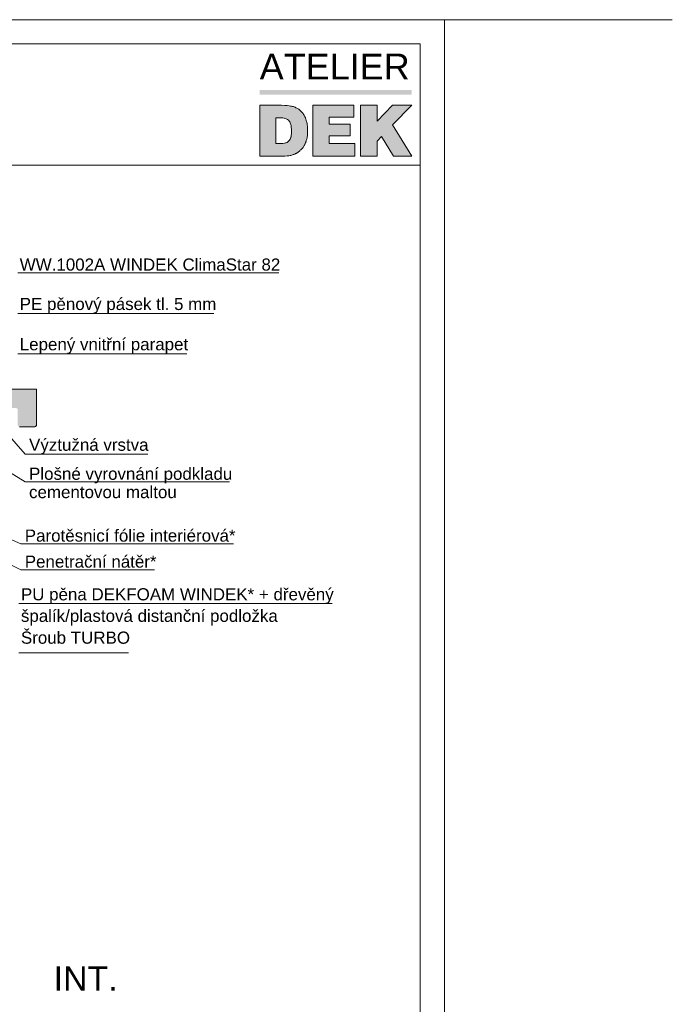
# Model space of a CAD drawing. Header units: millimetres. Extents: x -456324 to -444643, y 41194 to 44766.
# Tile 14 of 23: x -454271 to -453598, y 42592 to 43606. Entities that reach past the tile are written whole.
import ezdxf
from ezdxf.xclip import XClip

# ---------------------------------------------------------------- set-up
doc = ezdxf.new("R2010")
doc.units = ezdxf.units.MM
doc.header["$MEASUREMENT"] = 0
doc.header["$XCLIPFRAME"] = 0
for name, color, linetype in [('POHLED ZÁPADNÍ_1__K EXPEDICI', 7, 'Continuous'), ('POHLED ZÁPADNÍ_1_DEK_KÓTY', 7, 'Continuous'), ('POHLED ZÁPADNÍ_1_DEK_POPIS', 7, 'Continuous'), ('POHLED ZÁPADNÍ_1_DEK_SLABA', 7, 'Continuous'), ('POHLED ZÁPADNÍ_1_DEK_ŠRAFY', 7, 'Continuous'), ('POHLED ZÁPADNÍ_1_moje-rastr-pozn', 7, 'Continuous')]:
    doc.layers.add(name, color=color, linetype=linetype)
doc.styles.add('GENEROVANÝ_STYL_1', font='txt')
doc.styles.add('GENEROVANÝ_STYL_2', font='txt')

# ---------------------------------------------------------------- blocks, each defined once
blk = doc.blocks.new('Kresba_1_1', base_point=(-458293.8, 41579.2))
at = {"layer": 'POHLED ZÁPADNÍ_1_DEK_POPIS', "linetype": 'Continuous', "lineweight": 18}
for color, points in [(40, [(-453866.4, 43533.6), (-454023.2, 43533.6), (-454023.2, 43529.1), (-453866.4, 43529.1)]), (6, [(-453968.4, 43518.1), (-453968.4, 43465.4), (-453924.9, 43465.4), (-453924.9, 43478.5), (-453951.5, 43478.5), (-453951.5, 43486.5), (-453929.9, 43486.5), (-453929.9, 43498.6), (-453951.5, 43498.6), (-453951.5, 43505.6), (-453926, 43505.6), (-453926, 43518.1)]), (6, [(-453919.1, 43518.1), (-453919.1, 43465.4), (-453902, 43465.4), (-453902, 43481.1), (-453897.6, 43485.8), (-453885.2, 43465.4), (-453866.4, 43465.4), (-453886.2, 43497.7), (-453866.4, 43518.1), (-453886.3, 43518.1), (-453902.2, 43501.5), (-453902, 43518.1)])]:
    blk.add_hatch(color=color, dxfattribs=at).paths.add_polyline_path(points)
h = blk.add_hatch(color=6, dxfattribs=at)
h.paths.add_polyline_path([(-454023.2, 43465.4), (-453997.3, 43465.4), (-453994.7, 43465.8), (-453993.2, 43466), (-453991.9, 43466.2), (-453991, 43466.4), (-453990.2, 43466.6), (-453989.3, 43466.8), (-453988.7, 43467.1), (-453988, 43467.3), (-453987.4, 43467.5), (-453986.9, 43467.7), (-453986.5, 43468), (-453986.1, 43468.2), (-453985.7, 43468.4), (-453985.2, 43468.6), (-453984.8, 43468.8), (-453984.4, 43469), (-453983.7, 43469.5), (-453983.1, 43469.9), (-453982.6, 43470.3), (-453982.2, 43470.8), (-453981.8, 43471.2), (-453981.3, 43471.6), (-453980.9, 43472), (-453980.5, 43472.5), (-453979.8, 43473.1), (-453979.2, 43473.8), (-453978.5, 43474.6), (-453978.1, 43475.3), (-453977.7, 43475.9), (-453977.2, 43476.6), (-453977, 43477), (-453976.8, 43477.5), (-453976.6, 43477.9), (-453976.3, 43478.3), (-453976.1, 43478.8), (-453975.9, 43479.2), (-453975.7, 43479.8), (-453975.5, 43480.5), (-453975.3, 43481.1), (-453975.1, 43481.8), (-453974.8, 43482.4), (-453974.6, 43483.3), (-453974.4, 43484.2), (-453974.2, 43485.2), (-453974, 43487), (-453973.8, 43489.8), (-453973.8, 43495.2), (-453974, 43496.3), (-453974.2, 43497.8), (-453974.4, 43499.3), (-453974.6, 43500.4), (-453974.8, 43501.2), (-453975.1, 43502.1), (-453975.3, 43502.7), (-453975.5, 43503.4), (-453975.7, 43504), (-453975.9, 43504.7), (-453976.1, 43505.4), (-453976.6, 43506.2), (-453977, 43507.1), (-453977.4, 43507.7), (-453977.9, 43508.6), (-453978.5, 43509.4), (-453979.2, 43510.3), (-453980, 43511.2), (-453980.9, 43512), (-453981.8, 43512.9), (-453983, 43514), (-453984.2, 43514.6), (-453985, 43515.1), (-453985.9, 43515.5), (-453986.7, 43515.9), (-453987.8, 43516.3), (-453988.5, 43516.6), (-453989.5, 43516.8), (-453990.4, 43517), (-453991.5, 43517.2), (-453992.8, 43517.4), (-453994.8, 43517.7), (-453997.3, 43517.9), (-454000.7, 43518.1), (-454023.2, 43518.1)])
h.paths.add_polyline_path([(-453999.3, 43478.7), (-454006.4, 43478.7), (-454006.4, 43504.9), (-453999.5, 43504.9), (-453998, 43504.7), (-453997.1, 43504.5), (-453995.8, 43504), (-453994.5, 43503.4), (-453993.4, 43502.5), (-453992.6, 43501.4), (-453992.1, 43500.8), (-453991.7, 43499.9), (-453991.3, 43498.8), (-453991, 43498.2), (-453990.8, 43497.1), (-453990.6, 43495.6), (-453990.4, 43492.9), (-453990.4, 43489.7), (-453990.6, 43486.5), (-453990.8, 43485.6), (-453991.1, 43485), (-453991.3, 43484.4), (-453991.5, 43483.7), (-453991.9, 43482.9), (-453992.4, 43482.2), (-453992.8, 43481.6), (-453993.4, 43480.9), (-453994.3, 43480.3), (-453995, 43479.8), (-453995.8, 43479.4), (-453996.5, 43479.2), (-453997.7, 43479)], flags=0)
at = {"layer": 'POHLED ZÁPADNÍ_1_DEK_ŠRAFY', "linetype": 'Continuous', "lineweight": 18}
blk.add_hatch(color=3, dxfattribs=at).paths.add_polyline_path([(-454555.6, 43206), (-454274.6, 43206, -0.409528), (-454272.7, 43204.1), (-454272.7, 43188.6, 0.414214), (-454270.8, 43186.7), (-454255.3, 43186.7, 0.414214), (-454253.4, 43188.6), (-454253.4, 43225.4), (-454422, 43225.4), (-454555.6, 43225.4)])
at = {"layer": 'POHLED ZÁPADNÍ_1__K EXPEDICI', "color": 3, "linetype": 'Continuous', "lineweight": 18, "flags": 128}
blk.add_lwpolyline([(-455317.7, 43606.2), (-453832.7, 43606.2), (-453832.7, 41506.2), (-455317.7, 41506.2)], close=True, dxfattribs=at)
at = {"layer": 'POHLED ZÁPADNÍ_1_DEK_KÓTY', "color": 6, "linetype": 'Continuous', "lineweight": 18}
for p, q in [((-454272.7, 43345.3), (-454003.3, 43345.3)), ((-454272.7, 43303.4), (-454070.5, 43303.4)), ((-454272.7, 43261.9), (-454098.5, 43261.9)), ((-454549.1, 43189.9), (-454269.5, 43066)), ((-454358, 43186.4), (-454265.1, 43129.9)), ((-454296.9, 43194.8), (-454265.1, 43158.3)), ((-454536.6, 43171.6), (-454269.5, 43039.2)), ((-454265.1, 43158.3), (-454263.1, 43158.3)), ((-454263.1, 43158.3), (-454138.7, 43158.3)), ((-454265.1, 43129.9), (-454263.1, 43129.9)), ((-454263.1, 43129.9), (-454054.2, 43129.9)), ((-454269.5, 43066), (-454267.5, 43066)), ((-454267.5, 43066), (-454050.3, 43066)), ((-454269.5, 43039.2), (-454267.5, 43039.2)), ((-454267.5, 43039.2), (-454131.7, 43039.2)), ((-454271.5, 43004.5), (-453948.6, 43004.5)), ((-454271.5, 42953.7), (-454158.6, 42953.7))]:
    blk.add_line(p, q, dxfattribs=at)
at = {"layer": 'POHLED ZÁPADNÍ_1_DEK_POPIS', "color": 6, "linetype": 'Continuous', "lineweight": 18}
blk.add_line((-455292.7, 43456.2), (-453857.7, 43456.2), dxfattribs=at)
at = {"layer": 'POHLED ZÁPADNÍ_1_DEK_POPIS', "color": 6, "linetype": 'Continuous', "lineweight": 18, "flags": 128}
for points in [[(-455292.7, 43581.2), (-453857.7, 43581.2), (-453857.7, 41531.2), (-455292.7, 41531.2)], [(-454023.2, 43518.1), (-454023.2, 43465.4), (-453997.3, 43465.4), (-453994.7, 43465.8), (-453993.2, 43466), (-453991.9, 43466.2), (-453991, 43466.4), (-453990.2, 43466.6), (-453989.3, 43466.8), (-453988.7, 43467.1), (-453988, 43467.3), (-453987.4, 43467.5), (-453986.9, 43467.7), (-453986.5, 43468), (-453986.1, 43468.2), (-453985.7, 43468.4), (-453985.2, 43468.6), (-453984.8, 43468.8), (-453984.4, 43469), (-453983.7, 43469.5), (-453983.1, 43469.9), (-453982.6, 43470.3), (-453982.2, 43470.8), (-453981.8, 43471.2), (-453981.3, 43471.6), (-453980.9, 43472), (-453980.5, 43472.5), (-453979.8, 43473.1), (-453979.2, 43473.8), (-453978.5, 43474.6), (-453978.1, 43475.3), (-453977.7, 43475.9), (-453977.2, 43476.6), (-453977, 43477), (-453976.8, 43477.5), (-453976.6, 43477.9), (-453976.3, 43478.3), (-453976.1, 43478.8), (-453975.9, 43479.2), (-453975.7, 43479.8), (-453975.5, 43480.5), (-453975.3, 43481.1), (-453975.1, 43481.8), (-453974.8, 43482.4), (-453974.6, 43483.3), (-453974.4, 43484.2), (-453974.2, 43485.2), (-453974, 43487), (-453973.8, 43489.8), (-453973.8, 43493.7), (-453973.8, 43495.2), (-453974, 43496.3), (-453974.2, 43497.8), (-453974.4, 43499.3), (-453974.6, 43500.4), (-453974.8, 43501.2), (-453975.1, 43502.1), (-453975.3, 43502.7), (-453975.5, 43503.4), (-453975.7, 43504), (-453975.9, 43504.7), (-453976.1, 43505.4), (-453976.6, 43506.2), (-453977, 43507.1), (-453977.4, 43507.7), (-453977.9, 43508.6), (-453978.5, 43509.4), (-453979.2, 43510.3), (-453980, 43511.2), (-453980.9, 43512), (-453981.8, 43512.9), (-453983, 43514), (-453984.2, 43514.6), (-453985, 43515.1), (-453985.9, 43515.5), (-453986.7, 43515.9), (-453987.8, 43516.3), (-453988.5, 43516.6), (-453989.5, 43516.8), (-453990.4, 43517), (-453991.5, 43517.2), (-453992.8, 43517.4), (-453994.8, 43517.7), (-453997.3, 43517.9), (-454000.7, 43518.1)], [(-453968.4, 43518.1), (-453968.4, 43465.4), (-453924.9, 43465.4), (-453924.9, 43478.5), (-453951.5, 43478.5), (-453951.5, 43486.5), (-453929.9, 43486.5), (-453929.9, 43498.6), (-453951.5, 43498.6), (-453951.5, 43505.6), (-453926, 43505.6), (-453926, 43518.1)], [(-453919.1, 43518.1), (-453919.1, 43465.4), (-453902, 43465.4), (-453902, 43481.1), (-453897.6, 43485.8), (-453885.2, 43465.4), (-453866.4, 43465.4), (-453886.2, 43497.7), (-453866.4, 43518.1), (-453886.3, 43518.1), (-453902.2, 43501.5), (-453902, 43518.1)]]:
    blk.add_lwpolyline(points, close=True, dxfattribs=at)
blk.add_lwpolyline([(-454006.4, 43504.9), (-454006.4, 43478.7), (-453999.3, 43478.7), (-453997.7, 43479), (-453996.5, 43479.2), (-453995.8, 43479.4), (-453995, 43479.8), (-453994.3, 43480.3), (-453993.4, 43480.9), (-453992.8, 43481.6), (-453992.4, 43482.2), (-453991.9, 43482.9), (-453991.5, 43483.7), (-453991.3, 43484.4), (-453991.1, 43485), (-453990.8, 43485.6), (-453990.6, 43486.5), (-453990.4, 43489.7), (-453990.4, 43492.9), (-453990.6, 43495.6), (-453990.8, 43497.1), (-453991, 43498.2), (-453991.3, 43498.8), (-453991.7, 43499.9), (-453992.1, 43500.8), (-453992.6, 43501.4), (-453993.4, 43502.5), (-453994.5, 43503.4), (-453995.8, 43504), (-453997.1, 43504.5), (-453998, 43504.7), (-453999.5, 43504.9), (-454006.4, 43504.9)], dxfattribs=at)
at = {"layer": 'POHLED ZÁPADNÍ_1_DEK_SLABA', "color": 153, "linetype": 'Continuous', "lineweight": 18}
for p, q in [((-454562.6, 43225.4), (-454253.4, 43225.3)), ((-454253.4, 43225.4), (-454253.4, 43188.6)), ((-454255.3, 43186.7), (-454270.8, 43186.7))]:
    blk.add_line(p, q, dxfattribs=at)
blk.add_arc((-454255.3, 43188.6), 1.93, 270, 0, dxfattribs=at)
at = {"layer": 'POHLED ZÁPADNÍ_1_moje-rastr-pozn', "color": 241, "linetype": 'Continuous', "lineweight": 18}
blk.add_line((-456324.5, 43606.2), (-453597.6, 43606.2), dxfattribs=at)
at = {"layer": 'POHLED ZÁPADNÍ_1_DEK_KÓTY', "color": 180, "linetype": 'Continuous', "lineweight": 18, "insert": (-454270.7, 43360.1), "char_height": 12.5, "attachment_point": 1, "style": 'GENEROVANÝ_STYL_1'}
blk.add_mtext('\\A1;{\\pql;\\fArial|b0|i0|c238|p38;WW.1002A WINDEK ClimaStar 82}', dxfattribs=at)
at = {"layer": 'POHLED ZÁPADNÍ_1_DEK_KÓTY', "color": 6, "linetype": 'Continuous', "lineweight": 18, "style": 'GENEROVANÝ_STYL_1'}
for s, insert, char_height, attachment_point in [('\\A1;{\\pql;\\fArial|b0|i0|c238|p38;PE pěnový pásek tl. 5 mm}', (-454270.7, 43319.5), 12.5, 1), ('\\A1;{\\pql;\\fArial|b0|i0|c238|p38;Lepený vnitřní parapet}', (-454270.7, 43278), 12.5, 1), ('\\A1;{\\pql;\\fArial|b0|i0|c238|p38;Výztužná vrstva}', (-454261.1, 43174.4), 12.5, 1), ('\\A1;{\\pql;\\fArial|b0|i0|c238|p38;Parotěsnicí fólie interiérová*}', (-454265.5, 43080.8), 12.5, 1), ('\\A1;{\\pql;\\fArial|b0|i0|c238|p38;Penetrační nátěr*}', (-454265.5, 43054), 12.5, 1), ('\\A1;{\\pql;\\fArial|b0|i0|c238|p38;Šroub TURBO}', (-454269.5, 42975.6), 12.5, 1), ('\\A1;{\\pql;\\fArial|b0|i0|c238|p38;INT.}', (-454235.7, 42605.6), 25, 7)]:
    blk.add_mtext(s, dxfattribs=dict(at, insert=insert, char_height=char_height, attachment_point=attachment_point))
at = {"layer": 'POHLED ZÁPADNÍ_1_DEK_KÓTY', "color": 6, "linetype": 'Continuous', "lineweight": 18, "char_height": 12.5, "attachment_point": 1, "style": 'GENEROVANÝ_STYL_1'}
for s, insert, width, line_spacing_factor in [('\\A1;{\\pql;\\fArial|b0|i0|c238|p38;Plošné vyrovnání podkladu \\fArial|b0|i0|c238|p38;cementovou maltou}', (-454261.1, 43144.5), 216.593, 0.905652), ('\\A1;{\\pql;\\fArial|b0|i0|c238|p38;PU pěna DEKFOAM WINDEK* + dřevěný \\fArial|b0|i0|c238|p38;špalík/plastová distanční podložka}', (-454269.5, 43020.3), 331.767, 1.064316)]:
    blk.add_mtext(s, dxfattribs=dict(at, insert=insert, width=width, line_spacing_factor=line_spacing_factor))
at = {"layer": 'POHLED ZÁPADNÍ_1_DEK_POPIS', "color": 6, "linetype": 'Continuous', "lineweight": 18, "insert": (-454023.2, 43571.2), "char_height": 26.576, "attachment_point": 1, "style": 'GENEROVANÝ_STYL_2'}
blk.add_mtext('\\A1;{\\pql;\\fSwis721 BT|b0|i0|c238|p38;ATELIER}', dxfattribs=at)

msp = doc.modelspace()

# ---------------------------------------------------------------- block references
at = {"color": 9, "linetype": 'Continuous', "lineweight": 13}
ref = msp.add_blockref('Kresba_1_1', (-458293.8, 41579.2), dxfattribs=at)
XClip(ref).set_block_clipping_path([(-456324.4506340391, 41194.190298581), (-453597.5864013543, 44766.3417775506)])

doc.saveas('drawing.dxf')
